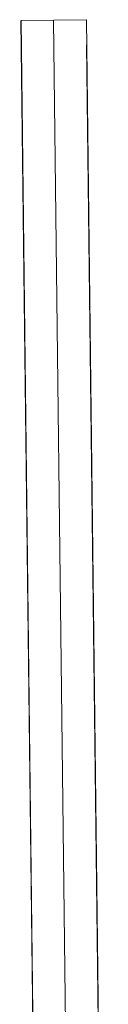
# Model space of a CAD drawing. Extents: x 128766 to 131418, y 268402 to 269681.
# Tile 3 of 14: x 129376 to 129415, y 269118 to 269570. Entities that reach past the tile are written whole.
import ezdxf

# ---------------------------------------------------------------- set-up
doc = ezdxf.new("R2010")
doc.units = 21
doc.header["$LTSCALE"] = 50
doc.header["$MEASUREMENT"] = 0
doc.layers.add('1 curb', color=1, linetype='Continuous', lineweight=0, true_color=0xff0000)
doc.layers.add('1 rw curb', color=17, linetype='Continuous', lineweight=0, true_color=0x804040)

msp = doc.modelspace()

# ---------------------------------------------------------------- linework, layer by layer
at = {"layer": '1 curb'}
for points in [[(129375.75, 269569.46), (129405.5, 269569.82)], [(129375.75, 269569.46), (129385.1, 268776.17)], [(129390.62, 269569.64), (129400.04, 268776.35)], [(129414.98, 268777.56), (129405.64, 269558.24)]]:
    msp.add_lwpolyline(points, dxfattribs=at)
at = {"layer": '1 rw curb'}
for p, q in [((129375.62, 269569.46), (129385.05, 268776.17)), ((129405.62, 269569.82), (129415.4, 268746.52))]:
    msp.add_line(p, q, dxfattribs=at)

doc.saveas('drawing.dxf')
